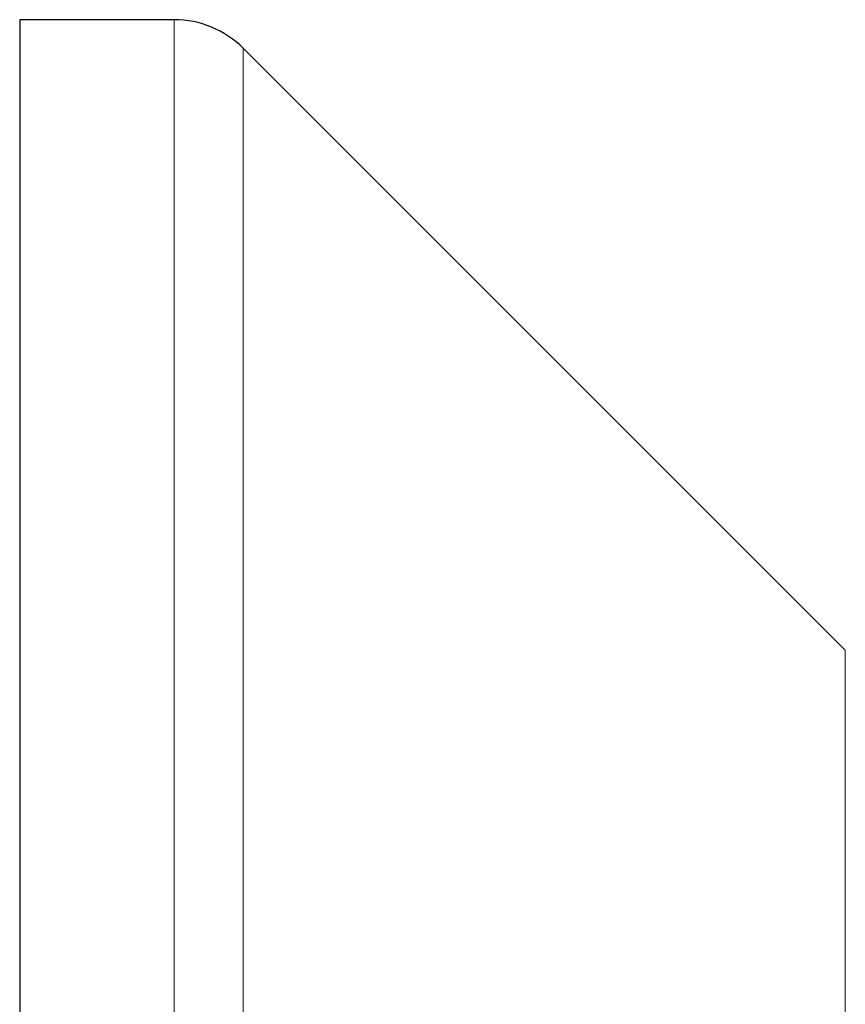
# Model space of a CAD drawing. Header units: millimetres. Extents: x 8 to 945, y 12 to 444.
# Tile 37 of 39: x 734 to 760, y 406 to 437. Entities that reach past the tile are written whole.
import ezdxf

# ---------------------------------------------------------------- set-up
doc = ezdxf.new("R2010")
doc.units = ezdxf.units.MM

msp = doc.modelspace()

# ---------------------------------------------------------------- linework, layer by layer
at = {"color": 7, "linetype": 'Continuous', "lineweight": 30}
for p, q in [((738.86, 436.5), (734.102, 436.5)), ((734.102, 436.5), (734.102, 418.038)), ((759.516, 417.086), (740.981, 435.621)), ((734.102, 418.038), (734.102, 366.5))]:
    msp.add_line(p, q, dxfattribs=at)
at = {"color": 252, "linetype": 'Continuous', "lineweight": 0}
for p, q in [((738.86, 436.5), (738.86, 366.5)), ((740.981, 435.621), (740.981, 367.379)), ((759.516, 385.914), (759.516, 417.086))]:
    msp.add_line(p, q, dxfattribs=at)
at = {"color": 7, "linetype": 'Continuous', "lineweight": 30}
msp.add_arc((738.86, 433.5), 3, 45, 90, dxfattribs=at)

doc.saveas('drawing.dxf')
